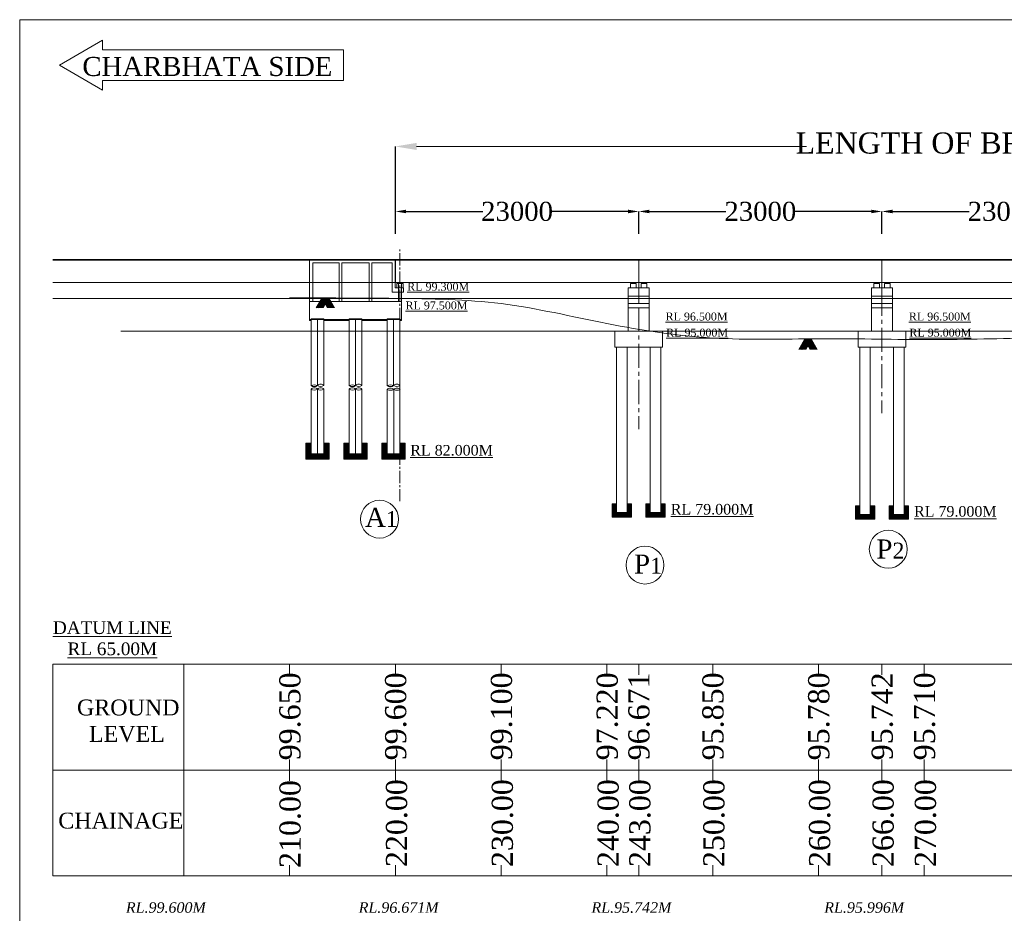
# Model space of a CAD drawing. Header units: millimetres. Extents: x 103078 to 25259364, y -3207472 to 1158446.
# Tile 17 of 40: x 13367830 to 13460920, y 1073961 to 1158446. Entities that reach past the tile are written whole.
import ezdxf

# ---------------------------------------------------------------- set-up
doc = ezdxf.new("R2010")
doc.units = ezdxf.units.MM
doc.header["$LTSCALE"] = 60
doc.header["$MEASUREMENT"] = 0
doc.linetypes.add('CENTER2', pattern=[28.575, 19.05, -3.175, 3.175, -3.175])
doc.layers.add('TEXT', color=7, linetype='Continuous')
doc.styles.add('PDF Arial Bold', font='times.ttf')
doc.styles.add('style1', font='txt.shx', dxfattribs={"height": 1})
doc.dimstyles.get("Standard").update_dxf_attribs({"dimtxt": 400, "dimasz": 215, "dimexe": 0.18, "dimexo": 0.0625, "dimgap": 0.09, "dimtad": 0, "dimtih": 1, "dimtoh": 1, "dimdec": 0, "dimzin": 4, "dimdsep": 46, "dimtxsty": 'Standard', "dimblk": 'OPEN90', "dimcen": 0, "dimadec": 0, "dimazin": 1, "dimtfac": 1, "dimtdec": 0, "dimtix": 1, "dimtofl": 0, "dimtmove": 0, "dimatfit": 3, "dimldrblk": 'OPEN30', "dimfxl": 1, "dimtolj": 1, "dimtzin": 0, "dimarcsym": 0})

# ---------------------------------------------------------------- blocks, each defined once
blk = doc.blocks.new('*D101')
at = {"color": 0, "linetype": 'Continuous', "lineweight": -2, "ltscale": 2, "transparency": 16777216}
for p, q in [((13403353, 1138196), (13403353, 1146463)), ((13564353, 1137951), (13564353, 1146463))]:
    blk.add_line(p, q, dxfattribs=at)
at = {"color": 0, "linetype": 'Continuous', "lineweight": 0, "ltscale": 2, "transparency": 16777216}
for p, q in [((13405353, 1146463), (13442234, 1146463)), ((13562353, 1146463), (13525471, 1146463))]:
    blk.add_line(p, q, dxfattribs=at)
at = {"color": 0, "linetype": 'Continuous', "lineweight": 9, "ltscale": 2, "transparency": 16777216}
for points in [[(13405353, 1146797), (13405353, 1146130), (13403353, 1146463)], [(13562353, 1146797), (13562353, 1146130), (13564353, 1146463)]]:
    blk.add_solid(points, dxfattribs=at)
at = {"layer": 'Defpoints', "color": 0, "linetype": 'Continuous', "lineweight": 9, "ltscale": 2, "transparency": 16777216}
for p in [(13564353, 1146463), (13403353, 1138196), (13564353, 1137951)]:
    blk.add_point(p, dxfattribs=at)
at = {"color": 0, "linetype": 'Continuous', "lineweight": 9, "ltscale": 2, "transparency": 16777216, "insert": (13483853, 1146463), "char_height": 2000, "width": 85491.46, "attachment_point": 5}
blk.add_mtext('\\A1;{\\fTimes New Roman|b0|i0|c0|p18;\\C256;LENGTH OF BRIDGE 161.00 (BETWEEN FACE OF DIRT WALL)}', dxfattribs=at)
blk = doc.blocks.new('*D102')
at = {"color": 0, "linetype": 'Continuous', "lineweight": -2, "ltscale": 2, "transparency": 16777216}
for p, q in [((13403353, 1138196), (13403353, 1140315)), ((13404353, 1140315), (13411606, 1140315)), ((13425353, 1140315), (13418099, 1140315)), ((13426353, 1138848), (13426353, 1140315))]:
    blk.add_line(p, q, dxfattribs=at)
at = {"color": 0, "linetype": 'Continuous', "lineweight": 9, "ltscale": 2, "transparency": 16777216}
for points in [[(13404353, 1140481), (13404353, 1140148), (13403353, 1140315)], [(13425353, 1140481), (13425353, 1140148), (13426353, 1140315)]]:
    blk.add_solid(points, dxfattribs=at)
at = {"layer": 'Defpoints', "color": 0, "linetype": 'Continuous', "lineweight": 9, "ltscale": 2, "transparency": 16777216}
for p in [(13426353, 1140315), (13426353, 1138848), (13403353, 1138196)]:
    blk.add_point(p, dxfattribs=at)
at = {"color": 0, "linetype": 'Continuous', "lineweight": 9, "ltscale": 2, "transparency": 16777216, "insert": (13414853, 1140315), "char_height": 1000, "attachment_point": 5}
blk.add_mtext('\\A1;{\\fTimes New Roman|b0|i0|c0|p18;\\H1.8x;\\C256;23000 }', dxfattribs=at)
blk = doc.blocks.new('*D103')
at = {"color": 0, "linetype": 'Continuous', "lineweight": -2, "ltscale": 2, "transparency": 16777216}
for p, q in [((13426353, 1138196), (13426353, 1140315)), ((13427353, 1140315), (13434606, 1140315)), ((13448353, 1140315), (13441099, 1140315)), ((13449353, 1138848), (13449353, 1140315))]:
    blk.add_line(p, q, dxfattribs=at)
at = {"color": 0, "linetype": 'Continuous', "lineweight": 9, "ltscale": 2, "transparency": 16777216}
for points in [[(13427353, 1140481), (13427353, 1140148), (13426353, 1140315)], [(13448353, 1140481), (13448353, 1140148), (13449353, 1140315)]]:
    blk.add_solid(points, dxfattribs=at)
at = {"layer": 'Defpoints', "color": 0, "linetype": 'Continuous', "lineweight": 9, "ltscale": 2, "transparency": 16777216}
for p in [(13449353, 1140315), (13449353, 1138848), (13426353, 1138196)]:
    blk.add_point(p, dxfattribs=at)
at = {"color": 0, "linetype": 'Continuous', "lineweight": 9, "ltscale": 2, "transparency": 16777216, "insert": (13437853, 1140315), "char_height": 1000, "attachment_point": 5}
blk.add_mtext('\\A1;{\\fTimes New Roman|b0|i0|c0|p18;\\H1.8x;\\C256;23000 }', dxfattribs=at)
blk = doc.blocks.new('*D104')
at = {"color": 0, "linetype": 'Continuous', "lineweight": -2, "ltscale": 2, "transparency": 16777216}
for p, q in [((13449353, 1138196), (13449353, 1140315)), ((13450353, 1140315), (13457606, 1140315)), ((13471353, 1140315), (13464099, 1140315)), ((13472353, 1138848), (13472353, 1140315))]:
    blk.add_line(p, q, dxfattribs=at)
at = {"color": 0, "linetype": 'Continuous', "lineweight": 9, "ltscale": 2, "transparency": 16777216}
for points in [[(13450353, 1140481), (13450353, 1140148), (13449353, 1140315)], [(13471353, 1140481), (13471353, 1140148), (13472353, 1140315)]]:
    blk.add_solid(points, dxfattribs=at)
at = {"layer": 'Defpoints', "color": 0, "linetype": 'Continuous', "lineweight": 9, "ltscale": 2, "transparency": 16777216}
for p in [(13472353, 1140315), (13472353, 1138848), (13449353, 1138196)]:
    blk.add_point(p, dxfattribs=at)
at = {"color": 0, "linetype": 'Continuous', "lineweight": 9, "ltscale": 2, "transparency": 16777216, "insert": (13460853, 1140315), "char_height": 1000, "attachment_point": 5}
blk.add_mtext('\\A1;{\\fTimes New Roman|b0|i0|c0|p18;\\H1.8x;\\C256;23000 }', dxfattribs=at)

msp = doc.modelspace()

# ---------------------------------------------------------------- hatches: boundary and pattern name
at = {"linetype": 'Continuous', "lineweight": 9, "ltscale": 2}
h = msp.add_hatch(dxfattribs=at)
h.set_pattern_fill('ANSI31')
h.set_pattern_definition([(45, (1333602.37923, 2851261.6575), (-0.0883883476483, 0.0883883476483), [])])
h.paths.add_polyline_path([(13403782.6, 1133600.2), (13403607.6, 1133600.2), (13403607.6, 1133520.2), (13403782.6, 1133520.2)])
h.paths.add_polyline_path([(13403957.6, 1133600.2), (13403782.6, 1133600.2), (13403782.6, 1133520.2), (13403957.6, 1133520.2)])
h = msp.add_hatch(dxfattribs=at)
h.set_pattern_fill('ANSI31')
h.set_pattern_definition([(45, (3078237.55397, 2201007.14909), (-0.0883883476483, 0.0883883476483), [])])
h.paths.add_polyline_path([(13426027.6, 1133600.2), (13425677.6, 1133600.2), (13425677.6, 1133520.2), (13426027.6, 1133520.2)])
h = msp.add_hatch(dxfattribs=at)
h.set_pattern_fill('ANSI31')
h.set_pattern_definition([(45, (3079237.55397, 2201007.14909), (-0.0883883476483, 0.0883883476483), [])])
h.paths.add_polyline_path([(13427027.6, 1133600.2), (13426677.6, 1133600.2), (13426677.6, 1133520.2), (13427027.6, 1133520.2)])
h = msp.add_hatch(dxfattribs=at)
h.set_pattern_fill('ANSI31')
h.set_pattern_definition([(45, (3101237.55397, 2201007.14909), (-0.0883883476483, 0.0883883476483), [])])
h.paths.add_polyline_path([(13449027.6, 1133600.2), (13448677.6, 1133600.2), (13448677.6, 1133520.2), (13449027.6, 1133520.2)])
h = msp.add_hatch(dxfattribs=at)
h.set_pattern_fill('ANSI31')
h.set_pattern_definition([(45, (3102237.55397, 2201007.14909), (-0.0883883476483, 0.0883883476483), [])])
h.paths.add_polyline_path([(13450027.6, 1133600.2), (13449677.6, 1133600.2), (13449677.6, 1133520.2), (13450027.6, 1133520.2)])
at = {"linetype": 'Continuous', "lineweight": 9}
h = msp.add_hatch(dxfattribs=at)
h.set_pattern_fill('AR-CONC', scale=25, style=0)
h.set_pattern_definition([(50, (13385210.53, 1086047.2), (179.31505, -15.68803), [18.75, -206.25]), (355, (13385210.53, 1086047.2), (-34.6878, 188.048), [15, -165]), (100.4514, (13385225.47, 1086045.89), (144.62735, 172.3599), [15.93505, -175.2855]), (46.1842, (13385210.53, 1086097.2), (266.8103, -41.3798), [28.125, -309.375]), (96.6356, (13385232.76, 1086093.74), (233.6657, 243.5295), [23.9026, -262.9282]), (351.1842, (13385210.53, 1086097.2), (233.6655, 243.5297), [22.5, -247.5]), (21, (13385235.53, 1086084.7), (149.22676, -100.6547), [18.75, -206.25]), (326, (13385235.53, 1086084.7), (60.8288, 181.2875), [15, -165]), (71.4514, (13385247.96, 1086076.3), (210.05566, 80.6326), [15.93505, -175.2855]), (37.5, (13385210.53, 1086047.19), (3.03996, 83.22346), [0, -163, 0, -167.5, 0, -165.625]), (7.5, (13385210.53, 1086047.19), (65.76738, 98.60293), [0, -95.5, 0, -159.25, 0, -63.125]), (327.5, (13385154.78, 1086047.19), (133.45561, -5.63872), [0, -62.5, 0, -195, 0, -258.75]), (317.5, (13385129.78, 1086047.19), (145.79654, 25.02625), [0, -81.25, 0, -129.5, 0, -183.75])])
h.paths.add_polyline_path([(13398982.6, 1130100.2), (13396582.6, 1130100.2), (13396582.6, 1130000.2), (13398982.6, 1130000.2)])
h.paths.add_polyline_path([(13395382.6, 1130100.2), (13395232.6, 1130100.2), (13395232.6, 1130000.2), (13395382.6, 1130000.2)])
h.paths.add_polyline_path([(13402582.6, 1130100.2), (13400182.6, 1130100.2), (13400182.6, 1130000.2), (13402582.6, 1130000.2)])
h.paths.add_polyline_path([(13403932.6, 1130100.2), (13403782.6, 1130100.2), (13403782.6, 1130000.2), (13403932.6, 1130000.2)])
at = {"linetype": 'Continuous', "lineweight": 9, "ltscale": 2}
h = msp.add_hatch(dxfattribs=at)
h.set_pattern_fill('GOST_GROUND', scale=10)
h.set_pattern_definition([(45, (6675379.8, 1330273.15), (141.4213562, 0), [200]), (45, (6675409.8, 1330273.15), (141.4213562, 0), [200]), (45, (6675439.8, 1330273.15), (141.4213562, 0), [200])])
h.paths.add_polyline_path([(13395382.6, 1118411.7), (13394882.6, 1118411.7), (13394882.6, 1116911.7), (13397082.6, 1116911.7), (13397082.6, 1118411.7), (13396582.6, 1118411.7), (13396582.6, 1117411.7), (13395382.6, 1117411.7)])
h = msp.add_hatch(dxfattribs=at)
h.set_pattern_fill('GOST_GROUND', scale=10)
h.set_pattern_definition([(45, (6678979.8, 1330273.15), (141.4213562, 0), [200]), (45, (6679009.8, 1330273.15), (141.4213562, 0), [200]), (45, (6679039.8, 1330273.15), (141.4213562, 0), [200])])
h.paths.add_polyline_path([(13398982.6, 1118411.7), (13398482.6, 1118411.7), (13398482.6, 1116911.7), (13400682.6, 1116911.7), (13400682.6, 1118411.7), (13400182.6, 1118411.7), (13400182.6, 1117411.7), (13398982.6, 1117411.7)])
h = msp.add_hatch(dxfattribs=at)
h.set_pattern_fill('GOST_GROUND', scale=10)
h.set_pattern_definition([(45, (6682579.8, 1330273.15), (141.4213562, 0), [200]), (45, (6682609.8, 1330273.15), (141.4213562, 0), [200]), (45, (6682639.8, 1330273.15), (141.4213562, 0), [200])])
h.paths.add_polyline_path([(13402582.6, 1118411.7), (13402082.6, 1118411.7), (13402082.6, 1116911.7), (13404282.6, 1116911.7), (13404282.6, 1118411.7), (13403782.6, 1118411.7), (13403782.6, 1117411.7), (13402582.6, 1117411.7)])
h = msp.add_hatch(dxfattribs=at)
h.set_pattern_fill('GOST_GROUND', scale=8.333333)
h.set_pattern_definition([(45, (7824250.285, 1289226.4), (117.8511297, 0), [166.666666]), (45, (7824275.285, 1289226.4), (117.8511297, 0), [166.666666]), (45, (7824300.285, 1289226.4), (117.8511297, 0), [166.666666])])
h.paths.add_polyline_path([(13424252.6, 1112675.2), (13423835.9, 1112675.2), (13423835.9, 1111425.2), (13425669.2, 1111425.2), (13425669.2, 1112675.2), (13425252.6, 1112675.2), (13425252.6, 1111841.9), (13424252.6, 1111841.9)])
h = msp.add_hatch(dxfattribs=at)
h.set_pattern_fill('GOST_GROUND', scale=8.333333)
h.set_pattern_definition([(45, (7827450.285, 1289226.4), (117.8511297, 0), [166.666666]), (45, (7827475.285, 1289226.4), (117.8511297, 0), [166.666666]), (45, (7827500.285, 1289226.4), (117.8511297, 0), [166.666666])])
h.paths.add_polyline_path([(13427452.6, 1112675.2), (13427035.9, 1112675.2), (13427035.9, 1111425.2), (13428869.2, 1111425.2), (13428869.2, 1112675.2), (13428452.6, 1112675.2), (13428452.6, 1111841.9), (13427452.6, 1111841.9)])
h = msp.add_hatch(dxfattribs=at)
h.set_pattern_fill('GOST_GROUND', scale=8.333333)
h.set_pattern_definition([(45, (7847250.285, 1289026.4), (117.8511297, 0), [166.666666]), (45, (7847275.285, 1289026.4), (117.8511297, 0), [166.666666]), (45, (7847300.285, 1289026.4), (117.8511297, 0), [166.666666])])
h.paths.add_polyline_path([(13447252.6, 1112475.2), (13446835.9, 1112475.2), (13446835.9, 1111225.2), (13448669.2, 1111225.2), (13448669.2, 1112475.2), (13448252.6, 1112475.2), (13448252.6, 1111641.9), (13447252.6, 1111641.9)])
h = msp.add_hatch(dxfattribs=at)
h.set_pattern_fill('GOST_GROUND', scale=8.333333)
h.set_pattern_definition([(45, (7850450.285, 1289026.4), (117.8511297, 0), [166.666666]), (45, (7850475.285, 1289026.4), (117.8511297, 0), [166.666666]), (45, (7850500.285, 1289026.4), (117.8511297, 0), [166.666666])])
h.paths.add_polyline_path([(13450452.6, 1112475.2), (13450035.9, 1112475.2), (13450035.9, 1111225.2), (13451869.2, 1111225.2), (13451869.2, 1112475.2), (13451452.6, 1112475.2), (13451452.6, 1111641.9), (13450452.6, 1111641.9)])

# ---------------------------------------------------------------- linework, layer by layer
at = {"linetype": 'Continuous', "lineweight": 9}
for p, q in [((13371589.6, 1154146.2), (13375659.4, 1156495.9)), ((13375659.4, 1156495.9), (13375659.4, 1155586.2)), ((13375659.4, 1155586.2), (13398451.1, 1155586.2)), ((13371589.6, 1154146.2), (13375659.4, 1151796.5)), ((13375659.4, 1152706.2), (13398451.1, 1152706.2)), ((13375659.4, 1152706.2), (13375659.4, 1151796.5)), ((13425352.6, 1133100.2), (13427352.6, 1133100.2)), ((13425352.6, 1131600.2), (13425352.6, 1133100.2)), ((13425577.6, 1133100.2), (13425577.6, 1133520.2)), ((13426027.6, 1133520.2), (13426027.6, 1133600.2)), ((13426127.6, 1133100.2), (13426127.6, 1133520.2)), ((13426577.6, 1133100.2), (13426577.6, 1133520.2)), ((13427027.6, 1133520.2), (13427027.6, 1133600.2)), ((13427127.6, 1133100.2), (13427127.6, 1133520.2)), ((13427352.6, 1131600.2), (13427352.6, 1133100.2)), ((13448352.6, 1133100.2), (13450352.6, 1133100.2)), ((13448352.6, 1131600.2), (13448352.6, 1133100.2)), ((13448577.6, 1133100.2), (13448577.6, 1133520.2)), ((13449027.6, 1133520.2), (13449027.6, 1133600.2)), ((13449127.6, 1133100.2), (13449127.6, 1133520.2)), ((13449577.6, 1133100.2), (13449577.6, 1133520.2)), ((13450027.6, 1133520.2), (13450027.6, 1133600.2)), ((13450127.6, 1133100.2), (13450127.6, 1133520.2)), ((13450352.6, 1131600.2), (13450352.6, 1133100.2)), ((13370956, 1132100.2), (13595743, 1132100.2)), ((13425352.6, 1132300.2), (13427352.6, 1132300.2)), ((13448352.6, 1132300.2), (13450352.6, 1132300.2)), ((13425352.6, 1131600.2), (13427352.6, 1131600.2)), ((13425352.6, 1131200.2), (13427352.6, 1131200.2)), ((13448352.6, 1131600.2), (13450352.6, 1131600.2)), ((13448352.6, 1131200.2), (13450352.6, 1131200.2)), ((13447102.6, 1127500.2), (13447102.6, 1129000.2)), ((13451602.6, 1127500.2), (13451602.6, 1129000.2)), ((13424252.6, 1111860.2), (13424252.6, 1127500.2)), ((13425252.6, 1111860.2), (13425252.6, 1127500.2)), ((13427452.6, 1111860.2), (13427452.6, 1127500.2)), ((13428452.6, 1111860.2), (13428452.6, 1127500.2)), ((13447252.6, 1111660.2), (13447252.6, 1127500.2)), ((13448252.6, 1111660.2), (13448252.6, 1127500.2)), ((13450452.6, 1111660.2), (13450452.6, 1127500.2)), ((13451452.6, 1111660.2), (13451452.6, 1127500.2))]:
    msp.add_line(p, q, dxfattribs=at)
at = {"color": 7, "linetype": 'Continuous', "lineweight": 9, "ltscale": 2}
for p, q in [((13398451.1, 1155586.2), (13398451.1, 1152706.2)), ((13370956, 1135775.2), (13595743, 1135775.2)), ((13370956, 1135700.2), (13595743, 1135700.2)), ((13403332.6, 1135700.2), (13403332.6, 1135775.2)), ((13403352.6, 1135700.2), (13403352.6, 1135775.2)), ((13403352.6, 1135700.2), (13403352.6, 1135775.2)), ((13403372.6, 1135700.2), (13403372.6, 1135775.2)), ((13403372.6, 1133600.2), (13403372.6, 1135700.2)), ((13426332.6, 1135700.2), (13426332.6, 1135775.2)), ((13426352.6, 1135700.2), (13426352.6, 1135775.2)), ((13426352.6, 1133600.2), (13426352.6, 1135700.2)), ((13426372.6, 1135700.2), (13426372.6, 1135775.2)), ((13449332.6, 1135700.2), (13449332.6, 1135775.2)), ((13449352.6, 1135700.2), (13449352.6, 1135775.2)), ((13449352.6, 1133600.2), (13449352.6, 1135700.2)), ((13449372.6, 1135700.2), (13449372.6, 1135775.2)), ((13370956, 1133600.2), (13595743, 1133600.2)), ((13403807.6, 1133600.2), (13403457.6, 1133600.2)), ((13403807.6, 1133600.2), (13403457.6, 1133600.2)), ((13403607.6, 1133600.2), (13403957.6, 1133600.2)), ((13403607.6, 1133600.2), (13403607.6, 1133520.2)), ((13403957.6, 1133600.2), (13403957.6, 1133520.2)), ((13425577.6, 1133520.2), (13426127.6, 1133520.2)), ((13425677.6, 1133520.2), (13425677.6, 1133600.2)), ((13425677.6, 1133600.2), (13426027.6, 1133600.2)), ((13426027.6, 1133600.2), (13426677.6, 1133600.2)), ((13426577.6, 1133520.2), (13427127.6, 1133520.2)), ((13426677.6, 1133520.2), (13426677.6, 1133600.2)), ((13426677.6, 1133600.2), (13427027.6, 1133600.2)), ((13448577.6, 1133520.2), (13449127.6, 1133520.2)), ((13448677.6, 1133520.2), (13448677.6, 1133600.2)), ((13448677.6, 1133600.2), (13449027.6, 1133600.2)), ((13449577.6, 1133520.2), (13450127.6, 1133520.2)), ((13449677.6, 1133520.2), (13449677.6, 1133600.2)), ((13449677.6, 1133600.2), (13450027.6, 1133600.2)), ((13403932.6, 1131800.2), (13403932.6, 1130100.2)), ((13425352.6, 1129000.2), (13425352.6, 1131600.2)), ((13427352.6, 1129000.2), (13427352.6, 1131600.2)), ((13448352.6, 1129000.2), (13448352.6, 1131600.2)), ((13450352.6, 1129000.2), (13450352.6, 1131600.2)), ((13377394, 1129000.2), (13463352.6, 1129000.2)), ((13424102.6, 1129000.2), (13428602.6, 1129000.2)), ((13424102.6, 1129000.2), (13424102.6, 1127500.2)), ((13428602.6, 1129000.2), (13428602.6, 1127500.2)), ((13447102.6, 1129000.2), (13451602.6, 1129000.2)), ((13424102.6, 1127500.2), (13428602.6, 1127500.2)), ((13447102.6, 1127500.2), (13451602.6, 1127500.2)), ((13394882.6, 1116911.7), (13394882.6, 1118411.7)), ((13395382.6, 1118411.7), (13394882.6, 1118411.7)), ((13397082.6, 1118411.7), (13396582.6, 1118411.7)), ((13397082.6, 1116911.7), (13397082.6, 1118411.7)), ((13398482.6, 1116911.7), (13398482.6, 1118411.7)), ((13398982.6, 1118411.7), (13398482.6, 1118411.7)), ((13400682.6, 1118411.7), (13400182.6, 1118411.7)), ((13400682.6, 1116911.7), (13400682.6, 1118411.7)), ((13402082.6, 1116911.7), (13402082.6, 1118411.7)), ((13402582.6, 1118411.7), (13402082.6, 1118411.7)), ((13404282.6, 1118411.7), (13403782.6, 1118411.7)), ((13404282.6, 1116911.7), (13404282.6, 1118411.7)), ((13395382.6, 1117416.5), (13396582.6, 1117416.5)), ((13398982.6, 1117416.5), (13400182.6, 1117416.5)), ((13402582.6, 1117416.5), (13403782.6, 1117416.5)), ((13394882.6, 1116911.7), (13397082.6, 1116911.7)), ((13398482.6, 1116911.7), (13400682.6, 1116911.7)), ((13402082.6, 1116911.7), (13404282.6, 1116911.7)), ((13423835.9, 1111425.2), (13423835.9, 1112675.2)), ((13424252.6, 1112675.2), (13423835.9, 1112675.2)), ((13425669.2, 1112675.2), (13425252.6, 1112675.2)), ((13425669.2, 1111425.2), (13425669.2, 1112675.2)), ((13427035.9, 1111425.2), (13427035.9, 1112675.2)), ((13427452.6, 1112675.2), (13427035.9, 1112675.2)), ((13428869.2, 1112675.2), (13428452.6, 1112675.2)), ((13428869.2, 1111425.2), (13428869.2, 1112675.2)), ((13446835.9, 1111225.2), (13446835.9, 1112475.2)), ((13447252.6, 1112475.2), (13446835.9, 1112475.2)), ((13448669.2, 1112475.2), (13448252.6, 1112475.2)), ((13448669.2, 1111225.2), (13448669.2, 1112475.2)), ((13450035.9, 1111225.2), (13450035.9, 1112475.2)), ((13450452.6, 1112475.2), (13450035.9, 1112475.2)), ((13451869.2, 1112475.2), (13451452.6, 1112475.2)), ((13451869.2, 1111225.2), (13451869.2, 1112475.2)), ((13424252.6, 1111860.2), (13425252.6, 1111860.2)), ((13427452.6, 1111860.2), (13428452.6, 1111860.2)), ((13447252.6, 1111660.2), (13448252.6, 1111660.2)), ((13450452.6, 1111660.2), (13451452.6, 1111660.2)), ((13423835.9, 1111425.2), (13425669.2, 1111425.2)), ((13427035.9, 1111425.2), (13428869.2, 1111425.2)), ((13446835.9, 1111225.2), (13448669.2, 1111225.2)), ((13450035.9, 1111225.2), (13451869.2, 1111225.2)), ((13370956, 1097500.2), (13383352.6, 1097500.2)), ((13370956, 1077500.2), (13370956, 1097500.2)), ((13383352.6, 1097500.2), (13383352.6, 1077500.2)), ((13383352.6, 1097500.2), (13403352.6, 1097500.2)), ((13393352.6, 1097500.2), (13393352.6, 1096500.2)), ((13403352.6, 1097500.2), (13423352.6, 1097500.2)), ((13403352.6, 1097500.2), (13403352.6, 1096500.2)), ((13413352.6, 1097500.2), (13413352.6, 1096500.2)), ((13423352.6, 1097500.2), (13443352.6, 1097500.2)), ((13423352.6, 1097500.2), (13423352.6, 1096500.2)), ((13426352.6, 1097500.2), (13426352.6, 1096500.2)), ((13433352.6, 1097500.2), (13433352.6, 1096500.2)), ((13443352.6, 1097500.2), (13463352.6, 1097500.2)), ((13443352.6, 1097500.2), (13443352.6, 1096500.2)), ((13449352.6, 1097500.2), (13449352.6, 1096500.2)), ((13453352.6, 1097500.2), (13453352.6, 1096500.2)), ((13393352.6, 1088500.2), (13393352.6, 1086500.2)), ((13403352.6, 1088500.2), (13403352.6, 1086500.2)), ((13413352.6, 1088500.2), (13413352.6, 1086500.2)), ((13423352.6, 1088500.2), (13423352.6, 1086500.2)), ((13426352.6, 1088500.2), (13426352.6, 1086500.2)), ((13433352.6, 1088500.2), (13433352.6, 1086500.2)), ((13443352.6, 1088500.2), (13443352.6, 1086500.2)), ((13449352.6, 1088500.2), (13449352.6, 1086500.2)), ((13453352.6, 1088500.2), (13453352.6, 1086500.2)), ((13370956, 1087500.2), (13383352.6, 1087500.2)), ((13383352.6, 1087500.2), (13583352.6, 1087500.2)), ((13393352.6, 1078500.2), (13393352.6, 1077500.2)), ((13403352.6, 1078500.2), (13403352.6, 1077500.2)), ((13413352.6, 1078500.2), (13413352.6, 1077500.2)), ((13423352.6, 1078500.2), (13423352.6, 1077500.2)), ((13426352.6, 1078500.2), (13426352.6, 1077500.2)), ((13433352.6, 1078500.2), (13433352.6, 1077500.2)), ((13443352.6, 1078500.2), (13443352.6, 1077500.2)), ((13449352.6, 1078500.2), (13449352.6, 1077500.2)), ((13453352.6, 1078500.2), (13453352.6, 1077500.2)), ((13383352.6, 1077500.2), (13370956, 1077500.2)), ((13403352.6, 1077500.2), (13383352.6, 1077500.2)), ((13423352.6, 1077500.2), (13403352.6, 1077500.2)), ((13443352.6, 1077500.2), (13423352.6, 1077500.2)), ((13463352.6, 1077500.2), (13443352.6, 1077500.2))]:
    msp.add_line(p, q, dxfattribs=at)
at = {"linetype": 'CENTER2', "lineweight": 9}
msp.add_line((13403782.6, 1112928.7), (13403782.6, 1136719.2), dxfattribs=at)
at = {"color": 7, "linetype": 'Continuous', "lineweight": 9}
for p, q in [((13403032.6, 1135775.2), (13395232.6, 1135775.2)), ((13395232.6, 1135775.2), (13395232.6, 1135700.2)), ((13395232.6, 1135700.2), (13395232.6, 1131800.2)), ((13395232.6, 1131800.2), (13395232.6, 1135700.2)), ((13403332.6, 1135775.2), (13403032.6, 1135775.2)), ((13403332.6, 1135710.2), (13403332.6, 1135775.2)), ((13403332.6, 1133100.2), (13403332.6, 1135703.4)), ((13403372.6, 1135710.2), (13403372.6, 1135775.2)), ((13398032.6, 1135450.2), (13395532.6, 1135450.2)), ((13395532.6, 1131800.2), (13395532.6, 1135450.2)), ((13395532.6, 1134388.4), (13395532.6, 1135400.2)), ((13398032.6, 1131800.2), (13398032.6, 1135450.2)), ((13400882.6, 1135450.2), (13398282.6, 1135450.2)), ((13398282.6, 1131800.2), (13398282.6, 1135450.2)), ((13400882.6, 1131800.2), (13400882.6, 1135450.2)), ((13403032.6, 1135450.2), (13401132.6, 1135450.2)), ((13401132.6, 1131800.2), (13401132.6, 1135450.2)), ((13403032.6, 1135450.2), (13403032.6, 1132700.2)), ((13395532.6, 1131800.2), (13395532.6, 1134088.4)), ((13403332.6, 1133100.2), (13403707.6, 1133100.2)), ((13404082.6, 1133520.2), (13403482.6, 1133520.2)), ((13403482.6, 1133520.2), (13403482.6, 1133100.2)), ((13403632.6, 1131800.2), (13403632.6, 1133600.2)), ((13403707.6, 1133100.2), (13404132.6, 1133100.2)), ((13403932.6, 1131800.2), (13403932.6, 1133600.2)), ((13403932.6, 1131800.2), (13403932.6, 1133600.2)), ((13404082.6, 1133100.2), (13404082.6, 1133520.2)), ((13404132.6, 1133100.2), (13404132.6, 1132700.2)), ((13404132.6, 1132700.2), (13403032.6, 1132700.2)), ((13395232.6, 1131810.2), (13395532.6, 1131810.2)), ((13403932.6, 1131800.2), (13395232.6, 1131800.2)), ((13403932.6, 1131800.2), (13395232.6, 1131800.2)), ((13395232.6, 1130000.2), (13395232.6, 1131800.2)), ((13397732.6, 1131810.2), (13398032.6, 1131810.2)), ((13400232.6, 1131810.2), (13400532.6, 1131810.2)), ((13402732.6, 1131810.2), (13403032.6, 1131810.2)), ((13403632.6, 1131800.2), (13403932.6, 1131800.2)), ((13396582.6, 1130150.2), (13395382.6, 1130150.2)), ((13395382.6, 1123850.5), (13395382.6, 1130150.2)), ((13396582.6, 1123850.5), (13396582.6, 1130150.2)), ((13400182.6, 1130150.2), (13398982.6, 1130150.2)), ((13400182.6, 1130150.2), (13400182.6, 1130040.2)), ((13403782.6, 1130150.2), (13402582.6, 1130150.2)), ((13402582.6, 1123859.7), (13402582.6, 1130150.2)), ((13403782.6, 1123859.7), (13403782.6, 1130150.2)), ((13403932.6, 1130100.2), (13395232.6, 1130100.2)), ((13395232.6, 1130038.3), (13395232.6, 1130000.2)), ((13395382.6, 1130000.2), (13395232.6, 1130000.2)), ((13398982.6, 1130000.2), (13396582.6, 1130000.2)), ((13400182.6, 1123868), (13400182.6, 1130100.2)), ((13402582.6, 1130000.2), (13400182.6, 1130000.2)), ((13403932.6, 1130000.2), (13403782.6, 1130000.2)), ((13403932.6, 1130100.2), (13403932.6, 1130000.2)), ((13399582.6, 1125150.2), (13399582.6, 1126350.2)), ((13395382.6, 1117416.5), (13395382.6, 1123509)), ((13396582.6, 1117416.5), (13396582.6, 1123509)), ((13398982.6, 1117416.5), (13398982.6, 1123509)), ((13400182.6, 1117416.5), (13400182.6, 1123509)), ((13402582.6, 1117416.5), (13402582.6, 1123509)), ((13403782.6, 1117416.5), (13403782.6, 1123509)), ((13403782.6, 1118885.7), (13403782.6, 1119156.5))]:
    msp.add_line(p, q, dxfattribs=at)
at = {"linetype": 'CENTER2', "lineweight": 9, "ltscale": 2}
for p, q in [((13426352.6, 1133600.2), (13426352.6, 1131600.2)), ((13449352.6, 1133600.2), (13449352.6, 1131600.2)), ((13449352.6, 1132745.2), (13449352.6, 1121230.4)), ((13426352.6, 1131245.2), (13426352.6, 1119730.4))]:
    msp.add_line(p, q, dxfattribs=at)
at = {"color": 7, "linetype": 'Continuous', "lineweight": 9, "ltscale": 20}
msp.add_line((13398982.6, 1123855.1), (13398982.6, 1130150.2), dxfattribs=at)
at = {"linetype": 'Continuous', "lineweight": 9, "ltscale": 2}
msp.add_line((13447252.6, 1111660.2), (13447252.6, 1112525.1), dxfattribs=at)
at = {"color": 7, "linetype": 'Continuous', "lineweight": 9, "ltscale": 2}
msp.add_lwpolyline([(13367830, 1158446), (13661494, 1158446), (13661494, 956758), (13367830, 956758)], close=True, dxfattribs=at)
for points in [[(13395867.1, 1131212), (13396412.4, 1132139.8), (13396935.6, 1131197.2)], [(13395923.5, 1131212), (13396468.9, 1132139.8), (13396992.1, 1131197.2)], [(13395988.8, 1131212), (13396534.1, 1132139.8), (13397057.4, 1131197.2)], [(13396059.5, 1131212), (13396604.8, 1132139.8), (13397128, 1131197.2)], [(13396128.3, 1131212), (13396673.7, 1132139.8), (13397196.9, 1131197.2)], [(13396191.8, 1131212), (13396737.1, 1132139.8), (13397260.4, 1131197.2)], [(13396266.1, 1131212), (13396811.4, 1132139.8), (13397334.7, 1131197.2)], [(13396322.3, 1131212), (13396867.6, 1132139.8), (13397390.9, 1131197.2)], [(13396396.6, 1131212), (13396941.9, 1132139.8), (13397465.2, 1131197.2)], [(13396461.8, 1131212), (13397007.2, 1132139.8), (13397530.4, 1131197.2)], [(13396523.5, 1131212), (13397068.8, 1132139.8), (13397592, 1131197.2)], [(13441496.2, 1127275.2), (13442041.5, 1128203), (13442564.8, 1127260.5)], [(13441552.7, 1127275.2), (13442098, 1128203), (13442621.2, 1127260.5)], [(13441617.9, 1127275.2), (13442163.3, 1128203), (13442686.5, 1127260.5)], [(13441688.6, 1127275.2), (13442233.9, 1128203), (13442757.2, 1127260.5)], [(13441757.5, 1127275.2), (13442302.8, 1128203), (13442826, 1127260.5)], [(13441820.9, 1127275.2), (13442366.2, 1128203), (13442889.5, 1127260.5)], [(13441895.2, 1127275.2), (13442440.6, 1128203), (13442963.8, 1127260.5)], [(13441951.4, 1127275.2), (13442496.7, 1128203), (13443020, 1127260.5)], [(13442025.7, 1127275.2), (13442571.1, 1128203), (13443094.3, 1127260.5)], [(13442091, 1127275.2), (13442636.3, 1128203), (13443159.5, 1127260.5)], [(13442152.6, 1127275.2), (13442697.9, 1128203), (13443221.2, 1127260.5)]]:
    msp.add_lwpolyline(points, dxfattribs=at)
for centre in [(13401852.1, 1111224.8), (13449947.2, 1108382.3), (13426947.2, 1106882.3)]:
    msp.add_circle(centre, 1791.9, dxfattribs=at)
at = {"color": 7, "linetype": 'Continuous', "lineweight": 9}
for centre, radius, start, end in [((13395682.6, 1123227), 696.1, 64.470759, 115.529241), ((13395682.6, 1124244.6), 491.7, 232.39741, 307.60259), ((13395682.6, 1123226.3), 412.2, 43.298588, 136.701412), ((13396282.6, 1123572.4), 412.2, 43.298588, 136.701412), ((13396282.6, 1124330), 561.7, 237.718709, 302.281291), ((13396282.6, 1123226.3), 412.2, 43.298588, 136.701412), ((13399282.6, 1123227), 696.1, 64.470759, 115.529241), ((13399282.6, 1124244.6), 491.7, 232.39741, 307.60259), ((13399282.6, 1123226.3), 412.2, 43.298588, 136.701412), ((13399882.6, 1123572.4), 412.2, 43.298588, 136.701412), ((13399882.6, 1124330), 561.7, 237.718709, 302.281291), ((13399882.6, 1123226.3), 412.2, 43.298588, 136.701412), ((13402882.6, 1123227), 696.1, 64.470759, 115.529241), ((13402882.6, 1124244.6), 491.7, 232.39741, 307.60259), ((13402882.6, 1123209.5), 412.2, 43.298588, 136.701412), ((13403482.6, 1123572.4), 412.2, 43.298588, 136.701412), ((13403482.6, 1124330), 561.7, 237.718709, 302.281291), ((13403503.5, 1123209.5), 412.2, 43.298588, 136.701412), ((13395682.6, 1123983.9), 561.7, 237.718709, 302.281291), ((13396282.6, 1123983.9), 561.7, 237.718709, 302.281291), ((13399282.6, 1123983.9), 561.7, 237.718709, 302.281291), ((13399882.6, 1123983.9), 561.7, 237.718709, 302.281291), ((13402882.6, 1123967), 561.7, 237.718709, 302.281291), ((13403503.5, 1123967), 561.7, 237.718709, 302.281291)]:
    msp.add_arc(centre, radius, start, end, dxfattribs=at)
at = {"linetype": 'Continuous', "lineweight": 9}
msp.add_spline([(13393352.6, 1132150.2), (13403352.6, 1132100.2), (13413352.6, 1131600.2), (13423352.6, 1129720.2), (13433352.6, 1128350.2), (13443352.6, 1128280.2), (13453352.6, 1128210.2), (13463352.6, 1128360.2), (13473352.6, 1128480.2), (13483352.6, 1128140.2), (13493352.6, 1128410.2), (13503352.6, 1128630.2), (13513352.6, 1128610.2), (13523352.6, 1128380.2), (13533352.6, 1128930.2), (13543352.6, 1128780.2), (13553352.6, 1129390.2), (13563772.6, 1132100.2), (13566822.6, 1132100.2), (13574090, 1132100.2), (13583352.6, 1132100.2)], degree=3, dxfattribs=at)
at = {"layer": 'TEXT', "color": 7, "linetype": 'Continuous', "lineweight": 9, "ltscale": 1000}
for p, q in [((13399582.6, 1123868), (13399582.6, 1130150.2)), ((13395982.6, 1123855.1), (13395982.6, 1130087.3)), ((13399582.6, 1123855.1), (13399582.6, 1130100.2)), ((13399582.6, 1123868), (13399582.6, 1130050.2)), ((13403182.6, 1123855.1), (13403182.6, 1130087.3)), ((13395982.6, 1117416.5), (13395982.6, 1123509)), ((13399582.6, 1117416.5), (13399582.6, 1123509)), ((13403203.5, 1123492.1), (13403203.5, 1117416.5))]:
    msp.add_line(p, q, dxfattribs=at)

# ---------------------------------------------------------------- texts
at = {"linetype": 'Continuous', "lineweight": 9, "insert": (13373751.3, 1154924.2), "char_height": 1800, "attachment_point": 1, "style": 'style1'}
msp.add_mtext('{\\fTimes New Roman|b0|i0|c0|p18;CHARBHATA SIDE}', dxfattribs=at)
at = {"linetype": 'Continuous', "lineweight": 9, "attachment_point": 1}
for s, insert, char_height, width in [('{\\fTimes New Roman|b0|i0|c0|p18; \\H0.5x;\\LRL 99.300M}', (13403904.4, 1133579.9), 1500, 12252.765), ('{\\fTimes New Roman|b0|i0|c0|p18; \\H0.5x;\\LRL 97.500M}', (13403743.8, 1131803.9), 1500, 12252.765), ('{\\fTimes New Roman|b0|i0|c0|p18; \\H0.5x;\\LRL 96.500M}', (13428332, 1130758.7), 1500, 12252.765), ('{\\fTimes New Roman|b0|i0|c0|p18; \\H0.5x;\\LRL 96.500M}', (13451332, 1130758.7), 1500, 12252.765), ('{\\fTimes New Roman|b0|i0|c0|p18; \\H0.5x;\\LRL 95.000M}', (13428380.7, 1129234.1), 1500, 12252.765), ('{\\fTimes New Roman|b0|i0|c0|p18; \\H0.5x;\\LRL 95.000M}', (13451380.7, 1129234.1), 1500, 12252.765), ('{\\fTimes New Roman|b0|i0|c0|p18; \\LRL 82.000M}', (13404380.2, 1118239.5), 1000, 17603.402), ('{\\fTimes New Roman|b0|i0|c0|p18; \\LRL 79.000M}', (13429011.7, 1112663.8), 1000, 9371.965), ('{\\fTimes New Roman|b0|i0|c0|p18; \\LRL 79.000M}', (13452011.7, 1112463.8), 1000, 9371.965), ('\\pxqc;{\\fTimes New Roman|b0|i0|c0|p18;\\LDATUM LINE RL 65.00M}', (13370940.4, 1101568.5), 1200, 11291.724)]:
    msp.add_mtext(s, dxfattribs=dict(at, insert=insert, char_height=char_height, width=width))
at = {"linetype": 'Continuous', "lineweight": 9, "char_height": 1500, "attachment_point": 1}
for s, insert in [('{\\fTimes New Roman|b0|i0|c0|p18;\\H1.2x;A\\H0.83333x;1}', (13400482.6, 1112298.1)), ('{\\fTimes New Roman|b0|i0|c0|p18;\\H1.2x;P\\H0.83333x;2}', (13448834.9, 1109304)), ('{\\fTimes New Roman|b0|i0|c0|p18;\\H1.2x;P\\H0.83333x;1}', (13425921.3, 1107880.1)), ('{\\fTimes New Roman|b0|i0|c0|p18;GROUND\\P  LEVEL}', (13373246.7, 1094170.3)), ('{\\fTimes New Roman|b0|i0|c0|p18;CHAINAGE}', (13371475.8, 1083475.2))]:
    msp.add_mtext(s, dxfattribs=dict(at, insert=insert))
at = {"linetype": 'Continuous', "lineweight": 9, "char_height": 2000, "attachment_point": 1, "rotation": 90}
for s, insert in [('{\\fTimes New Roman|b0|i0|c0|p18;99.650}', (13392372.6, 1088428.2)), ('{\\fTimes New Roman|b0|i0|c0|p18;99.600}', (13402372.6, 1088428.2)), ('{\\fTimes New Roman|b0|i0|c0|p18;99.100}', (13412372.6, 1088428.2)), ('{\\fTimes New Roman|b0|i0|c0|p18;97.220}', (13422372.6, 1088428.2)), ('{\\fTimes New Roman|b0|i0|c0|p18;95.850}', (13432372.6, 1088428.2)), ('{\\fTimes New Roman|b0|i0|c0|p18;95.780}', (13442372.6, 1088428.2)), ('{\\fTimes New Roman|b0|i0|c0|p18;95.742}', (13448372.6, 1088428.2)), ('{\\fTimes New Roman|b0|i0|c0|p18;95.710}', (13452372.6, 1088428.2)), ('{\\fTimes New Roman|b0|i0|c0|p18;96.671}', (13425372.6, 1088428.2)), ('{\\fTimes New Roman|b0|i0|c0|p18;210.00}', (13392386.9, 1078246.7)), ('{\\fTimes New Roman|b0|i0|c0|p18;220.00}', (13402459, 1078331.1)), ('{\\fTimes New Roman|b0|i0|c0|p18;230.00}', (13412459, 1078331.1)), ('{\\fTimes New Roman|b0|i0|c0|p18;240.00}', (13422459, 1078331.1)), ('{\\fTimes New Roman|b0|i0|c0|p18;243.00}', (13425459, 1078331.1)), ('{\\fTimes New Roman|b0|i0|c0|p18;250.00}', (13432459, 1078331.1)), ('{\\fTimes New Roman|b0|i0|c0|p18;260.00}', (13442459, 1078331.1)), ('{\\fTimes New Roman|b0|i0|c0|p18;266.00}', (13448459, 1078331.1)), ('{\\fTimes New Roman|b0|i0|c0|p18;270.00}', (13452459, 1078331.1))]:
    msp.add_mtext(s, dxfattribs=dict(at, insert=insert))
at = {"color": 7, "linetype": 'Continuous', "lineweight": 9, "ltscale": 2, "char_height": 1000, "width": 5796.726, "attachment_point": 3, "style": 'PDF Arial Bold'}
for s, insert in [('{\\fTimes New Roman|b0|i1|c0|p18;RL.99.600M}', (13385422, 1075010)), ('{\\fTimes New Roman|b0|i1|c0|p18;RL.96.671M}', (13407430.7, 1075010)), ('{\\fTimes New Roman|b0|i1|c0|p18;RL.95.742M}', (13429439.5, 1075010)), ('{\\fTimes New Roman|b0|i1|c0|p18;RL.95.996M}', (13451448.2, 1075010))]:
    msp.add_mtext(s, dxfattribs=dict(at, insert=insert))

# ---------------------------------------------------------------- dimensions: what is measured, and where the dimension line sits
at = {"color": 7, "linetype": 'Continuous', "lineweight": 9, "ltscale": 2}
for base, p1, p2, text, override, picture, middle in [((13564352.6, 1146463.2), (13403352.6, 1138196.4), (13564352.6, 1137951.4), '{\\fTimes New Roman|b0|i0|c0|p18;\\C256;LENGTH OF BRIDGE 161.00 (BETWEEN FACE OF DIRT WALL)}', {"dimtxt": 2000, "dimasz": 2000, "dimfxl": 300, "dimlwd": 0}, '*D101', (13483852.6, 1146463.2)), ((13426352.6, 1140314.5), (13403352.6, 1138196.4), (13426352.6, 1138848), '{\\fTimes New Roman|b0|i0|c0|p18;\\H1.8x;\\C256;23000 }', {"dimtxt": 1000, "dimasz": 1000, "dimfxl": 300}, '*D102', (13414852.6, 1140314.5)), ((13449352.6, 1140314.5), (13426352.6, 1138196.4), (13449352.6, 1138848), '{\\fTimes New Roman|b0|i0|c0|p18;\\H1.8x;\\C256;23000 }', {"dimtxt": 1000, "dimasz": 1000, "dimfxl": 300}, '*D103', (13437852.6, 1140314.5)), ((13472352.6, 1140314.5), (13449352.6, 1138196.4), (13472352.6, 1138848), '{\\fTimes New Roman|b0|i0|c0|p18;\\H1.8x;\\C256;23000 }', {"dimtxt": 1000, "dimasz": 1000, "dimfxl": 300}, '*D104', (13460852.6, 1140314.5))]:
    dim = msp.add_linear_dim(base=base, p1=p1, p2=p2, text=text, dimstyle='Standard', override=override, dxfattribs=at)
    dim.commit()
    dim.dimension.update_dxf_attribs({"geometry": picture, "text_midpoint": middle, "dimtype": 160})

doc.saveas('drawing.dxf')
